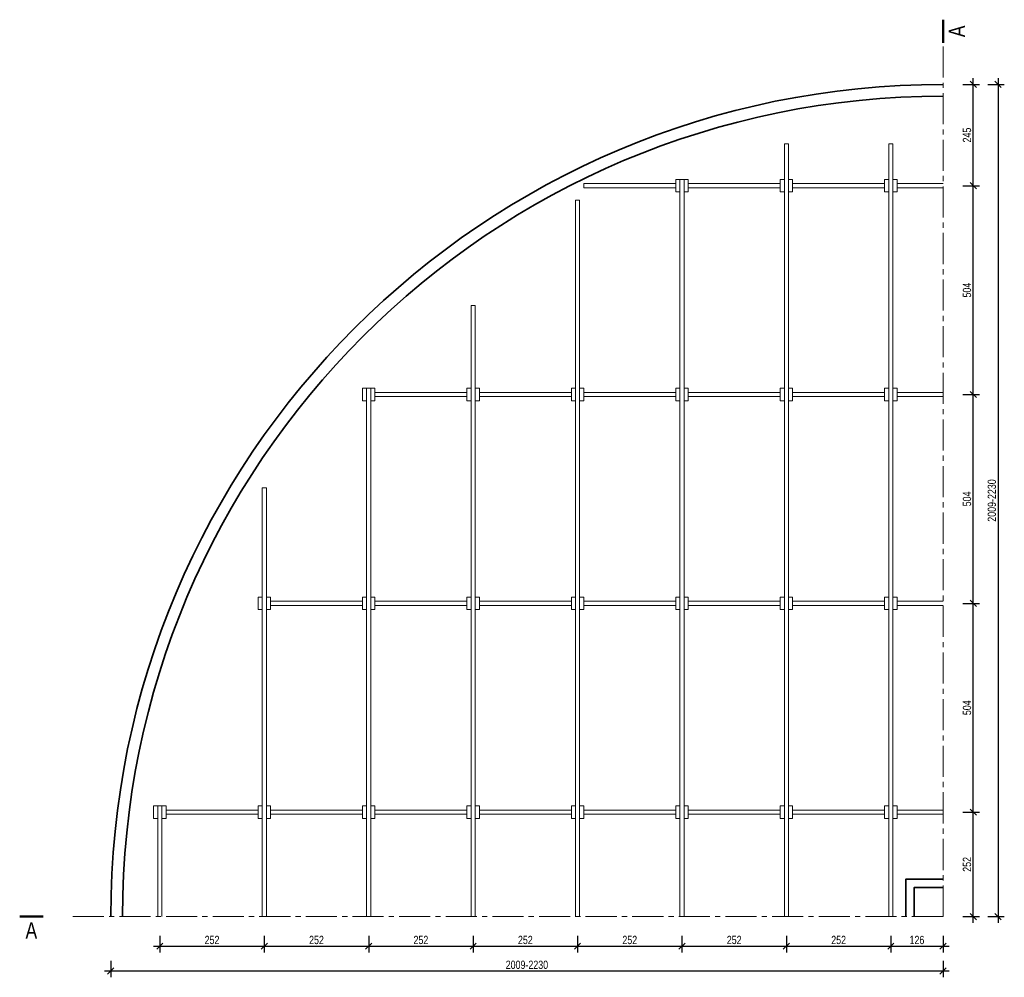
# Model space of a CAD drawing. Header units: centimetres. Extents: x 468120 to 512390, y 154906 to 171956.
# Tile 5 of 13: x 477445 to 479821, y 161357 to 163668. Entities that reach past the tile are written whole.
import ezdxf
from ezdxf.enums import TextEntityAlignment as Align

# ---------------------------------------------------------------- set-up
doc = ezdxf.new("R2010")
doc.units = ezdxf.units.CM
doc.header["$LTSCALE"] = 100
doc.linetypes.add('CENTER2', pattern=[1.125, 0.75, -0.125, 0.125, -0.125])
for name, color, linetype, lineweight in [('0.50', 3, 'Continuous', 50), ('1_Ściany przekrój', 2, 'Continuous', 35), ('6_Osie', 9, 'CENTER2', 9), ('99_Konstrukcja wsporcza', 9, 'Continuous', 18), ('99_Konstrukcja wsporcza niższe poziomy', 9, 'Continuous', 18)]:
    doc.layers.add(name, color=color, linetype=linetype, lineweight=lineweight)
doc.styles.add('CDMSTYLE', font='CDMSIMPL', dxfattribs={"width": 0.8, "bigfont": 'CDMBIGPL'})
doc.dimstyles.new('CDM-CM100CM', dxfattribs={"dimscale": 10, "dimtxt": 2, "dimasz": 1.5, "dimexe": 1.5, "dimexo": 0, "dimgap": 0.5, "dimtad": 1, "dimdec": 0, "dimrnd": 0.1, "dimzin": 9, "dimtxsty": 'CDMSTYLE', "dimblk": 'OBLIQUE', "dimcen": 2.5, "dimdle": 1.5, "dimclrd": 9, "dimclre": 9, "dimadec": 1, "dimazin": 2, "dimtfac": 1, "dimtdec": 0, "dimtix": 1, "dimtmove": 1, "dimatfit": 3, "dimldrblk": 'DOT', "dimfxlon": 1, "dimtvp": 1, "dimtolj": 1, "dimtzin": 0, "dimlwd": 25, "dimlwe": 25, "dimarcsym": 0})

# ---------------------------------------------------------------- blocks, each defined once
blk = doc.blocks.new('_OBLIQUE')
at = {"color": 0, "linetype": 'ByBlock'}
blk.add_line((-0.5, -0.5), (0.5, 0.5), dxfattribs=at)
blk = doc.blocks.new('*D6392')
at = {"layer": '99_Konstrukcja wsporcza niższe poziomy', "color": 9, "lineweight": 25}
for p, q in [((477783.1, 161457.3), (477783.1, 161417.3)), ((478035.1, 161457.3), (478035.1, 161417.3)), ((477768.1, 161432.3), (478050.1, 161432.3))]:
    blk.add_line(p, q, dxfattribs=at)
at = {"layer": 'Defpoints', "color": 0}
for p in [(478035.1, 162538.8), (477783.1, 161770.8), (478035.1, 161432.3)]:
    blk.add_point(p, dxfattribs=at)
at = {"layer": '99_Konstrukcja wsporcza niższe poziomy', "color": 9, "linetype": 'ByBlock', "lineweight": 25, "xscale": 15, "yscale": 15, "zscale": 15, "rotation": 180}
blk.add_blockref('_OBLIQUE', (477783.1, 161432.3), dxfattribs=at)
at = {"layer": '99_Konstrukcja wsporcza niższe poziomy', "color": 9, "linetype": 'ByBlock', "lineweight": 25, "xscale": 15, "yscale": 15, "zscale": 15}
blk.add_blockref('_OBLIQUE', (478035.1, 161432.3), dxfattribs=at)
at = {"layer": '99_Konstrukcja wsporcza niższe poziomy', "color": 0, "insert": (477909.1, 161447.3), "char_height": 20, "attachment_point": 5, "style": 'CDMSTYLE'}
blk.add_mtext('\\A1;252', dxfattribs=at)
blk = doc.blocks.new('_DOT')
at = {"color": 0, "linetype": 'ByBlock'}
blk.add_line((-0.5, 0), (-1, 0), dxfattribs=at)
at = {"color": 0, "linetype": 'ByBlock', "const_width": 0.5}
blk.add_lwpolyline([(-0.25, 0, 1), (0.25, 0, 1)], format="xyb", close=True, dxfattribs=at)
blk = doc.blocks.new('*D6393')
at = {"layer": '99_Konstrukcja wsporcza niższe poziomy', "color": 9, "lineweight": 25}
for p, q in [((478035.1, 161457.3), (478035.1, 161417.3)), ((478287.1, 161457.3), (478287.1, 161417.3)), ((478020.1, 161432.3), (478302.1, 161432.3))]:
    blk.add_line(p, q, dxfattribs=at)
at = {"layer": 'Defpoints', "color": 0}
for p in [(478287.1, 162778.8), (478035.1, 162538.8), (478287.1, 161432.3)]:
    blk.add_point(p, dxfattribs=at)
at = {"layer": '99_Konstrukcja wsporcza niższe poziomy', "color": 9, "linetype": 'ByBlock', "lineweight": 25, "xscale": 15, "yscale": 15, "zscale": 15, "rotation": 180}
blk.add_blockref('_OBLIQUE', (478035.1, 161432.3), dxfattribs=at)
at = {"layer": '99_Konstrukcja wsporcza niższe poziomy', "color": 9, "linetype": 'ByBlock', "lineweight": 25, "xscale": 15, "yscale": 15, "zscale": 15}
blk.add_blockref('_OBLIQUE', (478287.1, 161432.3), dxfattribs=at)
at = {"layer": '99_Konstrukcja wsporcza niższe poziomy', "color": 0, "insert": (478161.1, 161447.3), "char_height": 20, "attachment_point": 5, "style": 'CDMSTYLE'}
blk.add_mtext('\\A1;252', dxfattribs=at)
blk = doc.blocks.new('*D6394')
at = {"layer": '99_Konstrukcja wsporcza niższe poziomy', "color": 9, "lineweight": 25}
for p, q in [((478287.1, 161457.3), (478287.1, 161417.3)), ((478539.1, 161457.3), (478539.1, 161417.3)), ((478272.1, 161432.3), (478554.1, 161432.3))]:
    blk.add_line(p, q, dxfattribs=at)
at = {"layer": 'Defpoints', "color": 0}
for p in [(478539.1, 162978.8), (478287.1, 162778.8), (478539.1, 161432.3)]:
    blk.add_point(p, dxfattribs=at)
at = {"layer": '99_Konstrukcja wsporcza niższe poziomy', "color": 9, "linetype": 'ByBlock', "lineweight": 25, "xscale": 15, "yscale": 15, "zscale": 15, "rotation": 180}
blk.add_blockref('_OBLIQUE', (478287.1, 161432.3), dxfattribs=at)
at = {"layer": '99_Konstrukcja wsporcza niższe poziomy', "color": 9, "linetype": 'ByBlock', "lineweight": 25, "xscale": 15, "yscale": 15, "zscale": 15}
blk.add_blockref('_OBLIQUE', (478539.1, 161432.3), dxfattribs=at)
at = {"layer": '99_Konstrukcja wsporcza niższe poziomy', "color": 0, "insert": (478413.1, 161447.3), "char_height": 20, "attachment_point": 5, "style": 'CDMSTYLE'}
blk.add_mtext('\\A1;252', dxfattribs=at)
blk = doc.blocks.new('*D6395')
at = {"layer": '99_Konstrukcja wsporcza niższe poziomy', "color": 9, "lineweight": 25}
for p, q in [((478539.1, 161457.3), (478539.1, 161417.3)), ((478791.1, 161457.3), (478791.1, 161417.3)), ((478524.1, 161432.3), (478806.1, 161432.3))]:
    blk.add_line(p, q, dxfattribs=at)
at = {"layer": 'Defpoints', "color": 0}
for p in [(478791.1, 163232.8), (478539.1, 162978.8), (478791.1, 161432.3)]:
    blk.add_point(p, dxfattribs=at)
at = {"layer": '99_Konstrukcja wsporcza niższe poziomy', "color": 9, "linetype": 'ByBlock', "lineweight": 25, "xscale": 15, "yscale": 15, "zscale": 15, "rotation": 180}
blk.add_blockref('_OBLIQUE', (478539.1, 161432.3), dxfattribs=at)
at = {"layer": '99_Konstrukcja wsporcza niższe poziomy', "color": 9, "linetype": 'ByBlock', "lineweight": 25, "xscale": 15, "yscale": 15, "zscale": 15}
blk.add_blockref('_OBLIQUE', (478791.1, 161432.3), dxfattribs=at)
at = {"layer": '99_Konstrukcja wsporcza niższe poziomy', "color": 0, "insert": (478665.1, 161447.3), "char_height": 20, "attachment_point": 5, "style": 'CDMSTYLE'}
blk.add_mtext('\\A1;252', dxfattribs=at)
blk = doc.blocks.new('*D6396')
at = {"layer": '99_Konstrukcja wsporcza niższe poziomy', "color": 9, "lineweight": 25}
for p, q in [((478791.1, 161457.3), (478791.1, 161417.3)), ((479043.1, 161457.3), (479043.1, 161417.3)), ((478776.1, 161432.3), (479058.1, 161432.3))]:
    blk.add_line(p, q, dxfattribs=at)
at = {"layer": 'Defpoints', "color": 0}
for p in [(479043.1, 163282.8), (478791.1, 163232.8), (479043.1, 161432.3)]:
    blk.add_point(p, dxfattribs=at)
at = {"layer": '99_Konstrukcja wsporcza niższe poziomy', "color": 9, "linetype": 'ByBlock', "lineweight": 25, "xscale": 15, "yscale": 15, "zscale": 15, "rotation": 180}
blk.add_blockref('_OBLIQUE', (478791.1, 161432.3), dxfattribs=at)
at = {"layer": '99_Konstrukcja wsporcza niższe poziomy', "color": 9, "linetype": 'ByBlock', "lineweight": 25, "xscale": 15, "yscale": 15, "zscale": 15}
blk.add_blockref('_OBLIQUE', (479043.1, 161432.3), dxfattribs=at)
at = {"layer": '99_Konstrukcja wsporcza niższe poziomy', "color": 0, "insert": (478917.1, 161447.3), "char_height": 20, "attachment_point": 5, "style": 'CDMSTYLE'}
blk.add_mtext('\\A1;252', dxfattribs=at)
blk = doc.blocks.new('*D6397')
at = {"layer": '99_Konstrukcja wsporcza niższe poziomy', "color": 9, "lineweight": 25}
for p, q in [((479043.1, 161457.3), (479043.1, 161417.3)), ((479295.1, 161457.3), (479295.1, 161417.3)), ((479028.1, 161432.3), (479310.1, 161432.3))]:
    blk.add_line(p, q, dxfattribs=at)
at = {"layer": 'Defpoints', "color": 0}
for p in [(479295.1, 163368.8), (479043.1, 163282.8), (479295.1, 161432.3)]:
    blk.add_point(p, dxfattribs=at)
at = {"layer": '99_Konstrukcja wsporcza niższe poziomy', "color": 9, "linetype": 'ByBlock', "lineweight": 25, "xscale": 15, "yscale": 15, "zscale": 15, "rotation": 180}
blk.add_blockref('_OBLIQUE', (479043.1, 161432.3), dxfattribs=at)
at = {"layer": '99_Konstrukcja wsporcza niższe poziomy', "color": 9, "linetype": 'ByBlock', "lineweight": 25, "xscale": 15, "yscale": 15, "zscale": 15}
blk.add_blockref('_OBLIQUE', (479295.1, 161432.3), dxfattribs=at)
at = {"layer": '99_Konstrukcja wsporcza niższe poziomy', "color": 0, "insert": (479169.1, 161447.3), "char_height": 20, "attachment_point": 5, "style": 'CDMSTYLE'}
blk.add_mtext('\\A1;252', dxfattribs=at)
blk = doc.blocks.new('*D6398')
at = {"layer": '99_Konstrukcja wsporcza niższe poziomy', "color": 9, "lineweight": 25}
for p, q in [((479295.1, 161457.3), (479295.1, 161417.3)), ((479547.1, 161457.3), (479547.1, 161417.3)), ((479280.1, 161432.3), (479562.1, 161432.3))]:
    blk.add_line(p, q, dxfattribs=at)
at = {"layer": 'Defpoints', "color": 0}
for p in [(479295.1, 163368.8), (479547.1, 163368.8), (479547.1, 161432.3)]:
    blk.add_point(p, dxfattribs=at)
at = {"layer": '99_Konstrukcja wsporcza niższe poziomy', "color": 9, "linetype": 'ByBlock', "lineweight": 25, "xscale": 15, "yscale": 15, "zscale": 15, "rotation": 180}
blk.add_blockref('_OBLIQUE', (479295.1, 161432.3), dxfattribs=at)
at = {"layer": '99_Konstrukcja wsporcza niższe poziomy', "color": 9, "linetype": 'ByBlock', "lineweight": 25, "xscale": 15, "yscale": 15, "zscale": 15}
blk.add_blockref('_OBLIQUE', (479547.1, 161432.3), dxfattribs=at)
at = {"layer": '99_Konstrukcja wsporcza niższe poziomy', "color": 0, "insert": (479421.1, 161447.3), "char_height": 20, "attachment_point": 5, "style": 'CDMSTYLE'}
blk.add_mtext('\\A1;252', dxfattribs=at)
blk = doc.blocks.new('*D6399')
at = {"layer": '99_Konstrukcja wsporcza niższe poziomy', "color": 9, "lineweight": 25}
for p, q in [((479547.1, 161457.3), (479547.1, 161417.3)), ((479673.1, 161457.3), (479673.1, 161417.3)), ((479532.1, 161432.3), (479688.1, 161432.3))]:
    blk.add_line(p, q, dxfattribs=at)
at = {"layer": 'Defpoints', "color": 0}
for p in [(479547.1, 163368.8), (479673.1, 163272.8), (479673.1, 161432.3)]:
    blk.add_point(p, dxfattribs=at)
at = {"layer": '99_Konstrukcja wsporcza niższe poziomy', "color": 9, "linetype": 'ByBlock', "lineweight": 25, "xscale": 15, "yscale": 15, "zscale": 15, "rotation": 180}
blk.add_blockref('_OBLIQUE', (479547.1, 161432.3), dxfattribs=at)
at = {"layer": '99_Konstrukcja wsporcza niższe poziomy', "color": 9, "linetype": 'ByBlock', "lineweight": 25, "xscale": 15, "yscale": 15, "zscale": 15}
blk.add_blockref('_OBLIQUE', (479673.1, 161432.3), dxfattribs=at)
at = {"layer": '99_Konstrukcja wsporcza niższe poziomy', "color": 0, "insert": (479610.1, 161447.3), "char_height": 20, "attachment_point": 5, "style": 'CDMSTYLE'}
blk.add_mtext('\\A1;126', dxfattribs=at)
blk = doc.blocks.new('*D6400')
at = {"layer": '99_Konstrukcja wsporcza niższe poziomy', "color": 9, "lineweight": 25}
for p, q in [((477664.6, 161397.3), (477664.6, 161357.3)), ((479673.1, 161397.3), (479673.1, 161357.3)), ((479688.1, 161372.3), (477649.6, 161372.3))]:
    blk.add_line(p, q, dxfattribs=at)
at = {"layer": 'Defpoints', "color": 0}
for p in [(477664.6, 161503.8), (479673.1, 161503.8), (477664.6, 161372.3)]:
    blk.add_point(p, dxfattribs=at)
at = {"layer": '99_Konstrukcja wsporcza niższe poziomy', "color": 9, "linetype": 'ByBlock', "lineweight": 25, "xscale": 15, "yscale": 15, "zscale": 15, "rotation": 180}
blk.add_blockref('_OBLIQUE', (477664.6, 161372.3), dxfattribs=at)
at = {"layer": '99_Konstrukcja wsporcza niższe poziomy', "color": 9, "linetype": 'ByBlock', "lineweight": 25, "xscale": 15, "yscale": 15, "zscale": 15}
blk.add_blockref('_OBLIQUE', (479673.1, 161372.3), dxfattribs=at)
at = {"layer": '99_Konstrukcja wsporcza niższe poziomy', "color": 0, "insert": (478668.9, 161387.3), "char_height": 20, "attachment_point": 5, "style": 'CDMSTYLE'}
blk.add_mtext('\\A1;\\A1;2009-2230', dxfattribs=at)
blk = doc.blocks.new('*D6401')
at = {"layer": '99_Konstrukcja wsporcza niższe poziomy', "color": 9, "lineweight": 25}
for p, q in [((479745.9, 161488.8), (479745.9, 161770.8)), ((479720.9, 161755.8), (479760.9, 161755.8)), ((479720.9, 161503.8), (479760.9, 161503.8))]:
    blk.add_line(p, q, dxfattribs=at)
at = {"layer": 'Defpoints', "color": 0}
for p in [(479562.1, 161755.8), (479745.9, 161755.8), (479673.1, 161503.8)]:
    blk.add_point(p, dxfattribs=at)
at = {"layer": '99_Konstrukcja wsporcza niższe poziomy', "color": 9, "linetype": 'ByBlock', "lineweight": 25, "xscale": 15, "yscale": 15, "zscale": 15}
for p, rotation in [((479745.9, 161755.8), 90), ((479745.9, 161503.8), 270)]:
    blk.add_blockref('_OBLIQUE', p, dxfattribs=dict(at, rotation=rotation))
at = {"layer": '99_Konstrukcja wsporcza niższe poziomy', "color": 0, "insert": (479730.9, 161629.8), "char_height": 20, "attachment_point": 5, "rotation": 90, "style": 'CDMSTYLE'}
blk.add_mtext('\\A1;252', dxfattribs=at)
blk = doc.blocks.new('*D6402')
at = {"layer": '99_Konstrukcja wsporcza niższe poziomy', "color": 9, "lineweight": 25}
for p, q in [((479720.9, 162259.8), (479760.9, 162259.8)), ((479745.9, 161740.8), (479745.9, 162274.8)), ((479720.9, 161755.8), (479760.9, 161755.8))]:
    blk.add_line(p, q, dxfattribs=at)
at = {"layer": 'Defpoints', "color": 0}
for p in [(479562.1, 162259.8), (479745.9, 162259.8), (479562.1, 161755.8)]:
    blk.add_point(p, dxfattribs=at)
at = {"layer": '99_Konstrukcja wsporcza niższe poziomy', "color": 9, "linetype": 'ByBlock', "lineweight": 25, "xscale": 15, "yscale": 15, "zscale": 15}
for p, rotation in [((479745.9, 162259.8), 90), ((479745.9, 161755.8), 270)]:
    blk.add_blockref('_OBLIQUE', p, dxfattribs=dict(at, rotation=rotation))
at = {"layer": '99_Konstrukcja wsporcza niższe poziomy', "color": 0, "insert": (479730.9, 162007.8), "char_height": 20, "attachment_point": 5, "rotation": 90, "style": 'CDMSTYLE'}
blk.add_mtext('\\A1;504', dxfattribs=at)
blk = doc.blocks.new('*D6403')
at = {"layer": '99_Konstrukcja wsporcza niższe poziomy', "color": 9, "lineweight": 25}
for p, q in [((479745.9, 162244.8), (479745.9, 162778.8)), ((479720.9, 162763.8), (479760.9, 162763.8)), ((479720.9, 162259.8), (479760.9, 162259.8))]:
    blk.add_line(p, q, dxfattribs=at)
at = {"layer": 'Defpoints', "color": 0}
for p in [(479562.1, 162763.8), (479745.9, 162763.8), (479562.1, 162259.8)]:
    blk.add_point(p, dxfattribs=at)
at = {"layer": '99_Konstrukcja wsporcza niższe poziomy', "color": 9, "linetype": 'ByBlock', "lineweight": 25, "xscale": 15, "yscale": 15, "zscale": 15}
for p, rotation in [((479745.9, 162763.8), 90), ((479745.9, 162259.8), 270)]:
    blk.add_blockref('_OBLIQUE', p, dxfattribs=dict(at, rotation=rotation))
at = {"layer": '99_Konstrukcja wsporcza niższe poziomy', "color": 0, "insert": (479730.9, 162511.8), "char_height": 20, "attachment_point": 5, "rotation": 90, "style": 'CDMSTYLE'}
blk.add_mtext('\\A1;504', dxfattribs=at)
blk = doc.blocks.new('*D6404')
at = {"layer": '99_Konstrukcja wsporcza niższe poziomy', "color": 9, "lineweight": 25}
for p, q in [((479745.9, 162748.8), (479745.9, 163282.8)), ((479720.9, 163267.8), (479760.9, 163267.8)), ((479720.9, 162763.8), (479760.9, 162763.8))]:
    blk.add_line(p, q, dxfattribs=at)
at = {"layer": 'Defpoints', "color": 0}
for p in [(479562.1, 163267.8), (479745.9, 163267.8), (479562.1, 162763.8)]:
    blk.add_point(p, dxfattribs=at)
at = {"layer": '99_Konstrukcja wsporcza niższe poziomy', "color": 9, "linetype": 'ByBlock', "lineweight": 25, "xscale": 15, "yscale": 15, "zscale": 15}
for p, rotation in [((479745.9, 163267.8), 90), ((479745.9, 162763.8), 270)]:
    blk.add_blockref('_OBLIQUE', p, dxfattribs=dict(at, rotation=rotation))
at = {"layer": '99_Konstrukcja wsporcza niższe poziomy', "color": 0, "insert": (479730.9, 163015.8), "char_height": 20, "attachment_point": 5, "rotation": 90, "style": 'CDMSTYLE'}
blk.add_mtext('\\A1;504', dxfattribs=at)
blk = doc.blocks.new('*D6405')
at = {"layer": '99_Konstrukcja wsporcza niższe poziomy', "color": 9, "lineweight": 25}
for p, q in [((479745.9, 163252.8), (479745.9, 163527.2)), ((479720.9, 163512.2), (479760.9, 163512.2)), ((479720.9, 163267.8), (479760.9, 163267.8))]:
    blk.add_line(p, q, dxfattribs=at)
at = {"layer": 'Defpoints', "color": 0}
for p in [(479673.1, 163512.2), (479745.9, 163512.2), (479562.1, 163267.8)]:
    blk.add_point(p, dxfattribs=at)
at = {"layer": '99_Konstrukcja wsporcza niższe poziomy', "color": 9, "linetype": 'ByBlock', "lineweight": 25, "xscale": 15, "yscale": 15, "zscale": 15}
for p, rotation in [((479745.9, 163512.2), 90), ((479745.9, 163267.8), 270)]:
    blk.add_blockref('_OBLIQUE', p, dxfattribs=dict(at, rotation=rotation))
at = {"layer": '99_Konstrukcja wsporcza niższe poziomy', "color": 0, "insert": (479730.9, 163390), "char_height": 20, "attachment_point": 5, "rotation": 90, "style": 'CDMSTYLE'}
blk.add_mtext('\\A1;245', dxfattribs=at)
blk = doc.blocks.new('*D6406')
at = {"layer": '99_Konstrukcja wsporcza niższe poziomy', "color": 9, "lineweight": 25}
for p, q in [((479805.9, 163527.2), (479805.9, 161488.8)), ((479780.9, 163512.2), (479820.9, 163512.2)), ((479780.9, 161503.8), (479820.9, 161503.8))]:
    blk.add_line(p, q, dxfattribs=at)
at = {"layer": 'Defpoints', "color": 0}
for p in [(479673.1, 163512.2), (479673.1, 161503.8), (479805.9, 161503.8)]:
    blk.add_point(p, dxfattribs=at)
at = {"layer": '99_Konstrukcja wsporcza niższe poziomy', "color": 9, "linetype": 'ByBlock', "lineweight": 25, "xscale": 15, "yscale": 15, "zscale": 15}
for p, rotation in [((479805.9, 163512.2), 90), ((479805.9, 161503.8), 270)]:
    blk.add_blockref('_OBLIQUE', p, dxfattribs=dict(at, rotation=rotation))
at = {"layer": '99_Konstrukcja wsporcza niższe poziomy', "color": 0, "insert": (479790.9, 162508), "char_height": 20, "attachment_point": 5, "rotation": 90, "style": 'CDMSTYLE'}
blk.add_mtext('\\A1;\\A1;2009-2230', dxfattribs=at)

msp = doc.modelspace()

# ---------------------------------------------------------------- linework, layer by layer
at = {"layer": '0.50'}
for points in [[(479673.11, 163612.22), (479673.11, 163668.47)], [(477444.92, 161503.76), (477501.17, 161503.76)]]:
    msp.add_lwpolyline(points, dxfattribs=at)
at = {"layer": '1_Ściany przekrój'}
for points in [[(479583.11, 161503.76), (479583.11, 161593.76), (479673.11, 161593.76)], [(479603.11, 161503.76), (479603.11, 161573.76), (479673.11, 161573.76)]]:
    msp.add_lwpolyline(points, dxfattribs=at)
for radius in [2008.47, 1980.09]:
    msp.add_arc((479673.11, 161503.76), radius, 90, 180, dxfattribs=at)
at = {"layer": '6_Osie'}
for q in [(479673.11, 163612.22), (477564.65, 161503.76)]:
    msp.add_line((479673.11, 161503.76), q, dxfattribs=at)
at = {"layer": '99_Konstrukcja wsporcza'}
for points in [[(479300.11, 161503.76), (479300.11, 163368.76), (479290.11, 163368.76), (479290.11, 161503.76)], [(479552.11, 161503.76), (479552.11, 163368.76), (479542.11, 163368.76), (479542.11, 161503.76)], [(479028.11, 163252.76), (479028.11, 163282.76), (479038.11, 163282.76)], [(479048.11, 161503.76), (479048.11, 163282.76), (479038.11, 163282.76), (479038.11, 161503.76)], [(479048.11, 163282.76), (479058.11, 163282.76), (479058.11, 163252.76), (479048.11, 163252.76)], [(479280.11, 163252.76), (479280.11, 163282.76), (479290.11, 163282.76)], [(479300.11, 163282.76), (479310.11, 163282.76), (479310.11, 163252.76), (479300.11, 163252.76)], [(479532.11, 163252.76), (479532.11, 163282.76), (479542.11, 163282.76)], [(479552.11, 163282.76), (479562.11, 163282.76), (479562.11, 163252.76), (479552.11, 163252.76)], [(478796.11, 161503.76), (478796.11, 163232.76), (478786.11, 163232.76), (478786.11, 161503.76)], [(479038.11, 163252.76), (479028.11, 163252.76)], [(479290.11, 163252.76), (479280.11, 163252.76)], [(479542.11, 163252.76), (479532.11, 163252.76)], [(478544.11, 161503.76), (478544.11, 162978.76), (478534.11, 162978.76), (478534.11, 161503.76)], [(478272.11, 162748.76), (478272.11, 162778.76), (478282.11, 162778.76)], [(478292.11, 161503.76), (478292.11, 162778.76), (478282.11, 162778.76), (478282.11, 161503.76)], [(478292.11, 162778.76), (478302.11, 162778.76), (478302.11, 162748.76), (478292.11, 162748.76)], [(478524.11, 162748.76), (478524.11, 162778.76), (478534.11, 162778.76)], [(478544.11, 162778.76), (478554.11, 162778.76), (478554.11, 162748.76), (478544.11, 162748.76)], [(478776.11, 162748.76), (478776.11, 162778.76), (478786.11, 162778.76)], [(478796.11, 162778.76), (478806.11, 162778.76), (478806.11, 162748.76), (478796.11, 162748.76)], [(479028.11, 162748.76), (479028.11, 162778.76), (479038.11, 162778.76)], [(479048.11, 162778.76), (479058.11, 162778.76), (479058.11, 162748.76), (479048.11, 162748.76)], [(479280.11, 162748.76), (479280.11, 162778.76), (479290.11, 162778.76)], [(479300.11, 162778.76), (479310.11, 162778.76), (479310.11, 162748.76), (479300.11, 162748.76)], [(479532.11, 162748.76), (479532.11, 162778.76), (479542.11, 162778.76)], [(479552.11, 162778.76), (479562.11, 162778.76), (479562.11, 162748.76), (479552.11, 162748.76)], [(478282.11, 162748.76), (478272.11, 162748.76)], [(478534.11, 162748.76), (478524.11, 162748.76)], [(478786.11, 162748.76), (478776.11, 162748.76)], [(479038.11, 162748.76), (479028.11, 162748.76)], [(479290.11, 162748.76), (479280.11, 162748.76)], [(479542.11, 162748.76), (479532.11, 162748.76)], [(478040.11, 161503.76), (478040.11, 162538.76), (478030.11, 162538.76), (478030.11, 161503.76)], [(478020.11, 162244.76), (478020.11, 162274.76), (478030.11, 162274.76)], [(478040.11, 162274.76), (478050.11, 162274.76), (478050.11, 162244.76), (478040.11, 162244.76)], [(478272.11, 162244.76), (478272.11, 162274.76), (478282.11, 162274.76)], [(478292.11, 162274.76), (478302.11, 162274.76), (478302.11, 162244.76), (478292.11, 162244.76)], [(478524.11, 162244.76), (478524.11, 162274.76), (478534.11, 162274.76)], [(478544.11, 162274.76), (478554.11, 162274.76), (478554.11, 162244.76), (478544.11, 162244.76)], [(478776.11, 162244.76), (478776.11, 162274.76), (478786.11, 162274.76)], [(478796.11, 162274.76), (478806.11, 162274.76), (478806.11, 162244.76), (478796.11, 162244.76)], [(479028.11, 162244.76), (479028.11, 162274.76), (479038.11, 162274.76)], [(479048.11, 162274.76), (479058.11, 162274.76), (479058.11, 162244.76), (479048.11, 162244.76)], [(479280.11, 162244.76), (479280.11, 162274.76), (479290.11, 162274.76)], [(479300.11, 162274.76), (479310.11, 162274.76), (479310.11, 162244.76), (479300.11, 162244.76)], [(479532.11, 162244.76), (479532.11, 162274.76), (479542.11, 162274.76)], [(479552.11, 162274.76), (479562.11, 162274.76), (479562.11, 162244.76), (479552.11, 162244.76)], [(478030.11, 162244.76), (478020.11, 162244.76)], [(478282.11, 162244.76), (478272.11, 162244.76)], [(478534.11, 162244.76), (478524.11, 162244.76)], [(478786.11, 162244.76), (478776.11, 162244.76)], [(479038.11, 162244.76), (479028.11, 162244.76)], [(479290.11, 162244.76), (479280.11, 162244.76)], [(479542.11, 162244.76), (479532.11, 162244.76)], [(477768.11, 161740.76), (477768.11, 161770.76), (477778.11, 161770.76)], [(477788.11, 161503.76), (477788.11, 161770.76), (477778.11, 161770.76), (477778.11, 161503.76)], [(477788.11, 161770.76), (477798.11, 161770.76), (477798.11, 161740.76), (477788.11, 161740.76)], [(478020.11, 161740.76), (478020.11, 161770.76), (478030.11, 161770.76)], [(478040.11, 161770.76), (478050.11, 161770.76), (478050.11, 161740.76), (478040.11, 161740.76)], [(478272.11, 161740.76), (478272.11, 161770.76), (478282.11, 161770.76)], [(478292.11, 161770.76), (478302.11, 161770.76), (478302.11, 161740.76), (478292.11, 161740.76)], [(478524.11, 161740.76), (478524.11, 161770.76), (478534.11, 161770.76)], [(478544.11, 161770.76), (478554.11, 161770.76), (478554.11, 161740.76), (478544.11, 161740.76)], [(478776.11, 161740.76), (478776.11, 161770.76), (478786.11, 161770.76)], [(478796.11, 161770.76), (478806.11, 161770.76), (478806.11, 161740.76), (478796.11, 161740.76)], [(479028.11, 161740.76), (479028.11, 161770.76), (479038.11, 161770.76)], [(479048.11, 161770.76), (479058.11, 161770.76), (479058.11, 161740.76), (479048.11, 161740.76)], [(479280.11, 161740.76), (479280.11, 161770.76), (479290.11, 161770.76)], [(479300.11, 161770.76), (479310.11, 161770.76), (479310.11, 161740.76), (479300.11, 161740.76)], [(479532.11, 161740.76), (479532.11, 161770.76), (479542.11, 161770.76)], [(479552.11, 161770.76), (479562.11, 161770.76), (479562.11, 161740.76), (479552.11, 161740.76)], [(477778.11, 161740.76), (477768.11, 161740.76)], [(478030.11, 161740.76), (478020.11, 161740.76)], [(478282.11, 161740.76), (478272.11, 161740.76)], [(478534.11, 161740.76), (478524.11, 161740.76)], [(478786.11, 161740.76), (478776.11, 161740.76)], [(479038.11, 161740.76), (479028.11, 161740.76)], [(479290.11, 161740.76), (479280.11, 161740.76)], [(479542.11, 161740.76), (479532.11, 161740.76)]]:
    msp.add_lwpolyline(points, dxfattribs=at)
at = {"layer": '99_Konstrukcja wsporcza niższe poziomy'}
for points in [[(478806.11, 163272.76), (478806.11, 163262.76), (479028.11, 163262.76), (479028.11, 163272.76)], [(479058.11, 163272.76), (479058.11, 163262.76), (479280.11, 163262.76), (479280.11, 163272.76)], [(479310.11, 163272.76), (479310.11, 163262.76), (479532.11, 163262.76), (479532.11, 163272.76)], [(478302.11, 162768.76), (478302.11, 162758.76), (478524.11, 162758.76), (478524.11, 162768.76)], [(478554.11, 162768.76), (478554.11, 162758.76), (478776.11, 162758.76), (478776.11, 162768.76)], [(478806.11, 162768.76), (478806.11, 162758.76), (479028.11, 162758.76), (479028.11, 162768.76)], [(479058.11, 162768.76), (479058.11, 162758.76), (479280.11, 162758.76), (479280.11, 162768.76)], [(479310.11, 162768.76), (479310.11, 162758.76), (479532.11, 162758.76), (479532.11, 162768.76)], [(478050.11, 162264.76), (478050.11, 162254.76), (478272.11, 162254.76), (478272.11, 162264.76)], [(478302.11, 162264.76), (478302.11, 162254.76), (478524.11, 162254.76), (478524.11, 162264.76)], [(478554.11, 162264.76), (478554.11, 162254.76), (478776.11, 162254.76), (478776.11, 162264.76)], [(478806.11, 162264.76), (478806.11, 162254.76), (479028.11, 162254.76), (479028.11, 162264.76)], [(479058.11, 162264.76), (479058.11, 162254.76), (479280.11, 162254.76), (479280.11, 162264.76)], [(479310.11, 162264.76), (479310.11, 162254.76), (479532.11, 162254.76), (479532.11, 162264.76)], [(477798.11, 161760.76), (477798.11, 161750.76), (478020.11, 161750.76), (478020.11, 161760.76)], [(478050.11, 161760.76), (478050.11, 161750.76), (478272.11, 161750.76), (478272.11, 161760.76)], [(478302.11, 161760.76), (478302.11, 161750.76), (478524.11, 161750.76), (478524.11, 161760.76)], [(478554.11, 161760.76), (478554.11, 161750.76), (478776.11, 161750.76), (478776.11, 161760.76)], [(478806.11, 161760.76), (478806.11, 161750.76), (479028.11, 161750.76), (479028.11, 161760.76)], [(479058.11, 161760.76), (479058.11, 161750.76), (479280.11, 161750.76), (479280.11, 161760.76)], [(479310.11, 161760.76), (479310.11, 161750.76), (479532.11, 161750.76), (479532.11, 161760.76)]]:
    msp.add_lwpolyline(points, close=True, dxfattribs=at)
for points in [[(479673.11, 163262.76), (479562.11, 163262.76), (479562.11, 163272.76), (479673.11, 163272.76)], [(479673.11, 162758.76), (479562.11, 162758.76), (479562.11, 162768.76), (479673.11, 162768.76)], [(479673.11, 162254.76), (479562.11, 162254.76), (479562.11, 162264.76), (479673.11, 162264.76)], [(479673.11, 161750.76), (479562.11, 161750.76), (479562.11, 161760.76), (479673.11, 161760.76)]]:
    msp.add_lwpolyline(points, dxfattribs=at)

# ---------------------------------------------------------------- texts
at = {"layer": '0.50', "lineweight": 0, "style": 'CDMSTYLE', "width": 0.8}
msp.add_text('A', height=39.38, rotation=90, dxfattribs=at).set_placement((479706.4, 163640.35), align=Align.MIDDLE_CENTER)
msp.add_text('A', height=39.38, dxfattribs=at).set_placement((477473.05, 161470.47), align=Align.MIDDLE_CENTER)

# ---------------------------------------------------------------- dimensions: what is measured, and where the dimension line sits
at = {"layer": '99_Konstrukcja wsporcza niższe poziomy', "color": 1}
for base, p1, p2, picture, middle in [((479745.9, 163512.22), (479562.11, 163267.76), (479673.11, 163512.22), '*D6405', (479730.9, 163389.99)), ((479745.9, 163267.76), (479562.11, 162763.76), (479562.11, 163267.76), '*D6404', (479730.9, 163015.76)), ((479745.9, 162763.76), (479562.11, 162259.76), (479562.11, 162763.76), '*D6403', (479730.9, 162511.76)), ((479745.9, 162259.76), (479562.11, 161755.76), (479562.11, 162259.76), '*D6402', (479730.9, 162007.76)), ((479745.9, 161755.76), (479673.11, 161503.76), (479562.11, 161755.76), '*D6401', (479730.9, 161629.76))]:
    dim = msp.add_linear_dim(base=base, p1=p1, p2=p2, angle=90, dimstyle='CDM-CM100CM', dxfattribs=at)
    dim.commit()
    dim.dimension.update_dxf_attribs({"geometry": picture, "text_midpoint": middle})
dim = msp.add_linear_dim(base=(479805.9, 161503.76), p1=(479673.11, 163512.22), p2=(479673.11, 161503.76), angle=90, text='\\A1;<>-2230', dimstyle='CDM-CM100CM', override={"dimtxsty": 'CDMSTYLE'}, dxfattribs=at)
dim.commit()
dim.dimension.update_dxf_attribs({"geometry": '*D6406', "text_midpoint": (479790.9, 162507.99)})
for base, p1, p2, picture, middle in [((479295.11, 161432.27), (479043.11, 163282.76), (479295.11, 163368.76), '*D6397', (479169.11, 161447.27)), ((479547.11, 161432.27), (479295.11, 163368.76), (479547.11, 163368.76), '*D6398', (479421.11, 161447.27)), ((479673.11, 161432.27), (479547.11, 163368.76), (479673.11, 163272.76), '*D6399', (479610.11, 161447.27)), ((479043.11, 161432.27), (478791.11, 163232.76), (479043.11, 163282.76), '*D6396', (478917.11, 161447.27)), ((478791.11, 161432.27), (478539.11, 162978.76), (478791.11, 163232.76), '*D6395', (478665.11, 161447.27)), ((478539.11, 161432.27), (478287.11, 162778.76), (478539.11, 162978.76), '*D6394', (478413.11, 161447.27)), ((478287.11, 161432.27), (478035.11, 162538.76), (478287.11, 162778.76), '*D6393', (478161.11, 161447.27)), ((478035.11, 161432.27), (477783.11, 161770.76), (478035.11, 162538.76), '*D6392', (477909.11, 161447.27))]:
    dim = msp.add_linear_dim(base=base, p1=p1, p2=p2, dimstyle='CDM-CM100CM', dxfattribs=at)
    dim.commit()
    dim.dimension.update_dxf_attribs({"geometry": picture, "text_midpoint": middle})
dim = msp.add_linear_dim(base=(477664.65, 161372.27), p1=(479673.11, 161503.76), p2=(477664.65, 161503.76), text='\\A1;<>-2230', dimstyle='CDM-CM100CM', override={"dimtxsty": 'CDMSTYLE'}, dxfattribs=at)
dim.commit()
dim.dimension.update_dxf_attribs({"geometry": '*D6400', "text_midpoint": (478668.88, 161387.27)})

doc.saveas('drawing.dxf')
